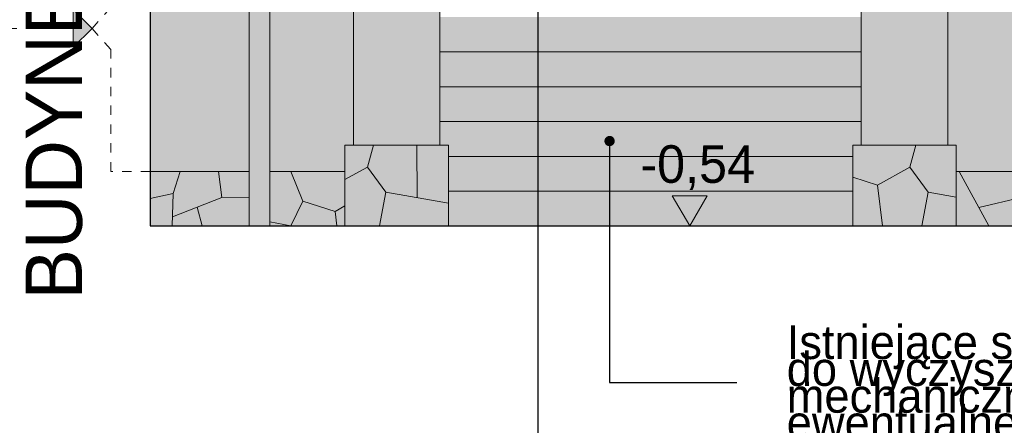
# Model space of a CAD drawing. Extents: x -396299 to -11759, y -15022 to 18278.
# Tile 11 of 205: x -336253 to -331018, y -5051 to -2895. Entities that reach past the tile are written whole.
import ezdxf

# ---------------------------------------------------------------- set-up
doc = ezdxf.new("R2010")
doc.units = 0
doc.header["$MEASUREMENT"] = 0
doc.linetypes.add('Hidden Line', pattern=[100, 50, -50])
for name, color, linetype, lineweight, true_color in [('Arch okna_Nr_Pióra__114', 7, 'Continuous', 13, 0xf1d696), ('Arch okna_Nr_Pióra__82', 7, 'Continuous', 20, 0xaaaaaa), ('Arch opisy_Nr_Pióra__3', 7, 'Continuous', 20, 0xff6600), ('INWENT.ŚCIANY_Nr_Pióra__2', 7, 'Continuous', 13, 0x7f7f7f)]:
    doc.layers.add(name, color=color, linetype=linetype, lineweight=lineweight, true_color=true_color)
for name, color, linetype, lineweight in [('Arch okna_Nr_Pióra__32', 34, 'Continuous', 15), ('Arch opisy_Nr_Pióra__1', 7, 'Continuous', 25), ('Arch opisy_Nr_Pióra__21', 7, 'Continuous', 13), ('Arch wymiary_Nr_Pióra__21', 7, 'Continuous', 13), ('INWENT ODWODNIENIE_Nr_Pióra__21', 7, 'Continuous', 13), ('INWENT TEREN_Nr_Pióra__1', 7, 'Continuous', 25), ('INWENT.ŚCIANY_Nr_Pióra__1', 7, 'Continuous', 25), ('INWENT.ŚCIANY_Nr_Pióra__21', 7, 'Continuous', 13), ('Istniejące schody_Nr_Pióra__21', 7, 'Continuous', 13)]:
    doc.layers.add(name, color=color, linetype=linetype, lineweight=lineweight)
doc.layers.add('Arch opisy', color=7, linetype='Continuous')
doc.layers.add('Arch wymiary', color=7, linetype='Continuous')
doc.styles.add('GENERATED_STYLE_1', font='txt')
doc.styles.add('GENERATED_STYLE_3', font='txt')
doc.styles.add('GENERATED_STYLE_4', font='txt')
doc.dimstyles.new('GENERATED_STYLE__11', dxfattribs={"dimtxt": 0.18, "dimasz": 109.44, "dimexe": 0.18, "dimexo": 0.0625, "dimgap": 0.09, "dimtad": 0, "dimtih": 1, "dimtoh": 1, "dimdec": 4, "dimzin": 0, "dimdsep": 46, "dimcen": 0.09, "dimadec": 0, "dimazin": 0, "dimtfac": 1, "dimtdec": 4, "dimtmove": 0, "dimatfit": 3, "dimldrblk": 'ARROWHEAD_11', "dimfxl": 0, "dimtolj": 1, "dimtzin": 0, "dimarcsym": 0})
doc.dimstyles.new('GENERATED_STYLE__12', dxfattribs={"dimtxt": 0.18, "dimasz": 114, "dimexe": 0.18, "dimexo": 0.0625, "dimgap": 0.09, "dimtad": 0, "dimtih": 1, "dimtoh": 1, "dimdec": 4, "dimzin": 0, "dimdsep": 46, "dimcen": 0.09, "dimadec": 0, "dimazin": 0, "dimtfac": 1, "dimtdec": 4, "dimtmove": 0, "dimatfit": 3, "dimldrblk": 'ARROWHEAD_10', "dimfxl": 0, "dimtolj": 1, "dimtzin": 0, "dimarcsym": 0})

# ---------------------------------------------------------------- blocks, each defined once
blk = doc.blocks.new('Linia_142', base_point=(-335868.4, -2941.8))
at = {"layer": 'Arch opisy_Nr_Pióra__3', "linetype": 'Continuous'}
blk.add_hatch(color=256, dxfattribs=at).paths.add_polyline_path([(-335868.4, -2941.8), (-335968.4, -3041.8), (-335968.4, -2841.8)], flags=0)
for p, q in [((-335868.4, -2941.8), (-335968.4, -2841.8)), ((-335968.4, -3041.8), (-335968.4, -2841.8)), ((-335868.4, -2941.8), (-335968.4, -3041.8))]:
    blk.add_line(p, q, dxfattribs=at)
at = {"layer": 'Arch opisy_Nr_Pióra__3', "linetype": 'Hidden Line'}
blk.add_line((-335968.4, -2941.8), (-336844.4, -2941.8), dxfattribs=at)
blk = doc.blocks.new('Wymiary_14', base_point=(-332690.4, -3991.8))
at = {"layer": 'Arch wymiary_Nr_Pióra__21', "linetype": 'Continuous'}
blk.add_hatch(color=256, dxfattribs=at).paths.add_polyline_path([(-332690.4, -3991.8), (-332783.2, -3831.8), (-332597.6, -3831.8)], flags=0)
for p, q in [((-332690.4, -3991.8), (-332783.2, -3831.8)), ((-332783.2, -3831.8), (-332597.6, -3831.8)), ((-332597.6, -3831.8), (-332690.4, -3991.8)), ((-332690.4, -3991.8), (-332810.4, -3991.8)), ((-332690.4, -3991.8), (-332570.4, -3991.8))]:
    blk.add_line(p, q, dxfattribs=at)
at = {"layer": 'Arch wymiary_Nr_Pióra__21', "insert": (-332953, -3799.8), "char_height": 200, "attachment_point": 7, "style": 'GENERATED_STYLE_1'}
blk.add_mtext('{-0,54}', dxfattribs=at)
blk = doc.blocks.new('ARROWHEAD_11')
at = {"color": 0, "linetype": 'Continuous', "lineweight": 0}
blk.add_line((0, 0), (-1, 0), dxfattribs=at)
at = {"color": 0, "linetype": 'Continuous', "lineweight": 0, "const_width": 0.25, "flags": 128}
blk.add_lwpolyline([(-0.125, 0, 1), (0.125, 0, 1)], format="xyb", close=True, dxfattribs=at)
blk = doc.blocks.new('ARROWHEAD_10')
at = {"color": 0, "linetype": 'Continuous', "lineweight": 0}
blk.add_line((0, 0), (-1, 0), dxfattribs=at)
blk.add_solid([(-0.525, 0.525), (0, 0), (-0.525, -0.525)], dxfattribs=at)

msp = doc.modelspace()

# ---------------------------------------------------------------- hatches: boundary and pattern name
at = {"layer": 'Arch okna_Nr_Pióra__114', "linetype": 'Continuous', "lineweight": 0, "true_color": 0x786b4b}
for points in [[(-335558.7, -2121.8), (-335558.7, -3701.8), (-335033.7, -3701.8), (-335033.7, -2181.8), (-335063.7, -2151.8), (-335063.7, -2121.8)], [(-334923.7, -3701.8), (-334523.7, -3701.8), (-334523.7, -3561.8), (-334478.7, -3561.8), (-334478.7, -2841.8), (-334523.7, -2841.8), (-334523.7, -2711.8), (-334523.7, -2121.8), (-334893.7, -2121.8), (-334893.7, -2151.8), (-334923.7, -2181.8)], [(-331273.7, -2841.8), (-331318.7, -2841.8), (-331318.7, -3561.8), (-331273.7, -3561.8), (-331273.7, -3701.8), (-329698.7, -3701.8), (-329698.7, -3431.8), (-328698.7, -3431.8), (-328698.7, -3701.8), (-323408.7, -3701.8), (-323408.7, -3431.8), (-322408.7, -3431.8), (-322408.7, -3701.8), (-321293.7, -3701.8), (-321293.7, -2181.8), (-321323.7, -2151.8), (-321323.7, -2121.8), (-331273.7, -2121.8), (-331273.7, -2711.8)], [(-334478.7, -2841.8), (-334478.7, -3561.8), (-334018.7, -3561.8), (-334018.7, -2841.8)], [(-331778.7, -3561.8), (-331318.7, -3561.8), (-331318.7, -2841.8), (-331778.7, -2841.8)]]:
    msp.add_hatch(color=47, dxfattribs=at).paths.add_polyline_path(points, flags=0)
at = {"layer": 'Arch okna_Nr_Pióra__32', "linetype": 'Continuous', "lineweight": 0, "true_color": 0x603000}
msp.add_hatch(color=48, dxfattribs=at).paths.add_polyline_path([(-335063.7, -2151.8), (-335033.7, -2181.8), (-335033.7, -3991.8), (-334923.7, -3991.8), (-334923.7, -2181.8), (-334893.7, -2151.8), (-334893.7, -2121.8), (-334923.7, -2121.8), (-334923.7, 10793.4), (-335033.7, 10793.4), (-335033.7, -2121.8), (-335063.7, -2121.8)], flags=0)
at = {"layer": 'Arch okna_Nr_Pióra__82', "linetype": 'Continuous', "lineweight": 0, "true_color": 0x555555}
for points in [[(-333973.7, -3991.8), (-331823.7, -3991.8), (-331823.7, -3561.8), (-331778.7, -3561.8), (-331778.7, -2881.8), (-334018.7, -2881.8), (-334018.7, -3561.8), (-333973.7, -3561.8)], [(-334523.7, -3991.8), (-333973.7, -3991.8), (-333973.7, -3561.8), (-334523.7, -3561.8)], [(-331823.7, -3991.8), (-331273.7, -3991.8), (-331273.7, -3561.8), (-331823.7, -3561.8)], [(-335558.7, -3701.8), (-335033.7, -3701.8), (-335033.7, -3991.8), (-335558.7, -3991.8)], [(-334923.7, -3991.8), (-334523.7, -3991.8), (-334523.7, -3701.8), (-334923.7, -3701.8)], [(-331273.7, -3991.8), (-329698.7, -3991.8), (-329698.7, -3701.8), (-331273.7, -3701.8)]]:
    msp.add_hatch(color=251, dxfattribs=at).paths.add_polyline_path(points, flags=0)

# ---------------------------------------------------------------- linework, layer by layer
at = {"layer": 'Arch opisy_Nr_Pióra__3', "linetype": 'Hidden Line'}
for p, q in [((-335868.4, -2941.8), (-335768.4, -2829.1)), ((-335868.4, -2941.8), (-335768.4, -3054.5)), ((-335768.4, -3701.8), (-335768.4, -3054.5)), ((-335558.7, -3701.8), (-335768.4, -3701.8))]:
    msp.add_line(p, q, dxfattribs=at)
at = {"layer": 'INWENT ODWODNIENIE_Nr_Pióra__21', "linetype": 'Continuous'}
for p, q in [((-335033.7, -2181.8), (-335033.7, -3991.8)), ((-334923.7, -2181.8), (-334923.7, -3991.8))]:
    msp.add_line(p, q, dxfattribs=at)
at = {"layer": 'INWENT TEREN_Nr_Pióra__1', "linetype": 'Continuous'}
msp.add_line((-335558.7, -3991.8), (-290368.7, -3991.8), dxfattribs=at)
at = {"layer": 'INWENT.ŚCIANY_Nr_Pióra__1', "linetype": 'Continuous'}
msp.add_line((-335558.7, 6093.2), (-335558.7, -3991.8), dxfattribs=at)
at = {"layer": 'INWENT.ŚCIANY_Nr_Pióra__2', "linetype": 'Continuous'}
for p, q in [((-334372.3, -3561.8), (-334403.5, -3679.7)), ((-334142.2, -3561.8), (-334140, -3841.2)), ((-331488.6, -3561.8), (-331519.9, -3679.7)), ((-335400.7, -3701.8), (-335437.3, -3819.8)), ((-335196.1, -3701.8), (-335178.7, -3840.7)), ((-334810.9, -3701.8), (-334747.7, -3859.8)), ((-334403.5, -3679.7), (-334523.7, -3745.5)), ((-334403.5, -3679.7), (-334306.2, -3812.2)), ((-331519.9, -3679.7), (-331692.9, -3774.4)), ((-331519.9, -3679.7), (-331422.5, -3812.2)), ((-331258.5, -3701.8), (-331100.8, -3991.8)), ((-331692.9, -3774.4), (-331823.7, -3732.7)), ((-335437.3, -3819.8), (-335558.7, -3845)), ((-335437.3, -3819.8), (-335442.2, -3991.8)), ((-334339.3, -3991.8), (-334306.2, -3812.2)), ((-334306.2, -3812.2), (-333973.7, -3870.1)), ((-331692.9, -3774.4), (-331665.7, -3991.8)), ((-331455.7, -3991.8), (-331422.5, -3812.2)), ((-331422.5, -3812.2), (-331273.7, -3838.1)), ((-335178.7, -3840.7), (-335440, -3943.5)), ((-335178.7, -3840.7), (-335033.7, -3838.9)), ((-334747.7, -3859.8), (-334810.9, -3991.8)), ((-334576.6, -3914.4), (-334747.7, -3859.8)), ((-331154.2, -3893.6), (-330929, -3840.7)), ((-335282.2, -3991.8), (-335309.4, -3892.1)), ((-334523.7, -3885.5), (-334576.6, -3914.4)), ((-334576.6, -3914.4), (-334566.9, -3991.8)), ((-334923.7, -3970.7), (-334810.7, -3991.8))]:
    msp.add_line(p, q, dxfattribs=at)
at = {"layer": 'INWENT.ŚCIANY_Nr_Pióra__21', "linetype": 'Continuous'}
for p, q in [((-335558.7, -3701.8), (-335033.7, -3701.8)), ((-334923.7, -3701.8), (-334523.7, -3701.8)), ((-331273.7, -3701.8), (-329698.7, -3701.8))]:
    msp.add_line(p, q, dxfattribs=at)
at = {"layer": 'Istniejące schody_Nr_Pióra__21', "linetype": 'Continuous'}
for p, q in [((-334478.7, -2841.8), (-334478.7, -3561.8)), ((-334018.7, -2841.8), (-334018.7, -3561.8)), ((-331778.7, -2841.8), (-331778.7, -3561.8)), ((-331318.7, -2841.8), (-331318.7, -3561.8)), ((-331778.7, -3066.8), (-334018.7, -3066.8)), ((-331778.7, -3251.8), (-334018.7, -3251.8)), ((-331778.7, -3436.8), (-334018.7, -3436.8)), ((-333973.7, -3561.8), (-334523.7, -3561.8)), ((-334523.7, -3561.8), (-334523.7, -3991.8)), ((-333973.7, -3561.8), (-333973.7, -3991.8)), ((-331823.7, -3561.8), (-331273.7, -3561.8)), ((-331823.7, -3561.8), (-331823.7, -3991.8)), ((-331273.7, -3561.8), (-331273.7, -3991.8)), ((-331823.7, -3621.8), (-333973.7, -3621.8)), ((-331823.7, -3806.8), (-333973.7, -3806.8))]:
    msp.add_line(p, q, dxfattribs=at)

# ---------------------------------------------------------------- block references
at = {"layer": 'Arch opisy', "color": 30, "linetype": 'Hidden Line', "lineweight": 20, "true_color": 0xff6600}
msp.add_blockref('Linia_142', (-335868.4, -2941.8), dxfattribs=at)
at = {"layer": 'Arch wymiary', "linetype": 'Continuous'}
msp.add_blockref('Wymiary_14', (-332690.4, -3991.8), dxfattribs=at)

# ---------------------------------------------------------------- texts
at = {"layer": 'Arch opisy_Nr_Pióra__1', "linetype": 'Continuous', "insert": (-336222, -4382.3), "char_height": 300, "attachment_point": 1, "rotation": 90, "style": 'GENERATED_STYLE_4'}
msp.add_mtext('{BUDYNEK SALI GIMNASTYCZNEJ}', dxfattribs=at)
at = {"layer": 'Arch opisy_Nr_Pióra__21', "linetype": 'Continuous', "insert": (-332174.9, -4850.3), "char_height": 180, "width": 3938.83, "attachment_point": 4, "line_spacing_factor": 0.475335, "style": 'GENERATED_STYLE_3'}
msp.add_mtext('{Istniejące schody kamienne\\Pdo wyczyszczenia metodą mechaniczną\\Pewentualne ubytki do uzupełnienia}', dxfattribs=at)

# ---------------------------------------------------------------- leaders
at = {"layer": 'Arch opisy_Nr_Pióra__21', "linetype": 'Continuous', "annotation_type": 0, "has_hookline": 1, "hookline_direction": 1, "text_width": 3745.7}
msp.add_leader([(-333116.7, -3540.4), (-333116.7, -4824.6), (-332440, -4824.6)], dimstyle='GENERATED_STYLE__11', dxfattribs=at)
at = {"layer": 'Arch opisy_Nr_Pióra__3', "linetype": 'Continuous', "annotation_type": 0, "has_hookline": 1, "hookline_direction": 1, "text_width": 2220}
msp.add_leader([(-333497.9, 148.2), (-333497.9, -6045.7), (-332821.2, -6045.7)], dimstyle='GENERATED_STYLE__12', dxfattribs=at)

doc.saveas('drawing.dxf')
